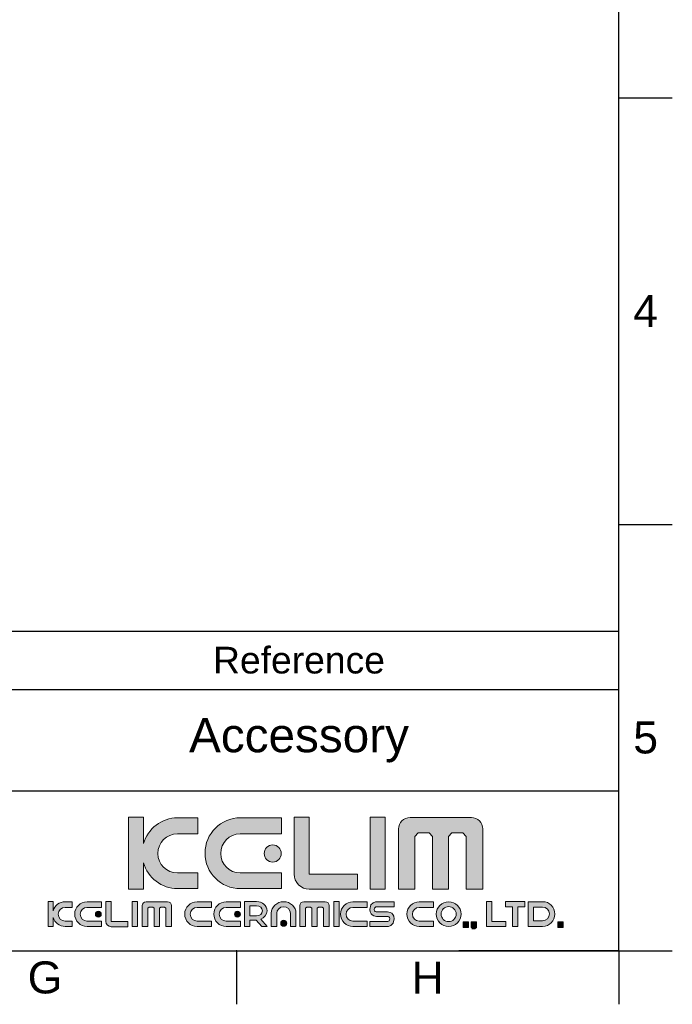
# Model space of a CAD drawing. Header units: millimetres. Extents: x 2448 to 4464, y 361 to 864.
# Tile 3 of 6: x 2684 to 2745, y 564 to 656. Entities that reach past the tile are written whole.
import ezdxf

# ---------------------------------------------------------------- set-up
doc = ezdxf.new("R2010")
doc.units = ezdxf.units.MM
doc.header["$LTSCALE"] = 0.1
doc.layers.add('FORM', color=7, linetype='Continuous')
doc.layers.add('TEXT', color=2, linetype='Continuous')
doc.styles.get("Standard").update_dxf_attribs({"font": 'arial_0.ttf'})

msp = doc.modelspace()

# ---------------------------------------------------------------- hatches: boundary and pattern name
at = {"layer": 'TEXT'}
h = msp.add_hatch(color=2, dxfattribs=at)
h.dxf.hatch_style = 2
edge = h.paths.add_edge_path()
edge.add_spline(control_points=[(2700.367, 575.813), (2700.367, 575.813), (2698.437, 575.813), (2698.437, 575.813), (2697.423, 575.813), (2696.606, 576.63), (2696.606, 577.642), (2696.606, 578.658), (2697.423, 579.475), (2698.437, 579.475), (2698.437, 579.475), (2700.367, 579.475), (2700.367, 579.475), (2700.367, 579.475), (2700.367, 580.989), (2700.367, 580.989), (2700.367, 580.989), (2698.46, 580.989), (2698.46, 580.989), (2696.933, 580.989), (2695.653, 579.966), (2695.262, 578.567), (2695.262, 578.567), (2695.262, 581.036), (2695.262, 581.036), (2695.262, 581.036), (2693.85, 581.036), (2693.85, 581.036), (2693.85, 581.036), (2693.85, 574.298), (2693.85, 574.298), (2693.85, 574.298), (2695.262, 574.298), (2695.262, 574.298), (2695.262, 574.298), (2695.262, 576.77), (2695.262, 576.77), (2695.653, 575.372), (2696.933, 574.345), (2698.46, 574.345), (2698.46, 574.345), (2700.367, 574.345), (2700.367, 574.345), (2700.367, 574.345), (2700.367, 575.813), (2700.367, 575.813)], knot_values=[0, 0, 0, 0, 1, 1, 1, 2, 2, 2, 3, 3, 3, 4, 4, 4, 5, 5, 5, 6, 6, 6, 7, 7, 7, 8, 8, 8, 9, 9, 9, 10, 10, 10, 11, 11, 11, 12, 12, 12, 13, 13, 13, 14, 14, 14, 15, 15, 15, 15], degree=3, periodic=0)
h = msp.add_hatch(color=256, dxfattribs=at)
h.dxf.hatch_style = 2
edge = h.paths.add_edge_path()
edge.add_spline(control_points=[(2704.349, 574.345), (2704.349, 574.345), (2708.189, 574.345), (2708.189, 574.345), (2708.189, 574.345), (2708.189, 575.813), (2708.189, 575.813), (2708.189, 575.813), (2704.325, 575.813), (2704.325, 575.813), (2703.312, 575.813), (2702.495, 576.63), (2702.495, 577.642), (2702.495, 578.658), (2703.312, 579.475), (2704.325, 579.475), (2704.325, 579.475), (2708.189, 579.475), (2708.189, 579.475), (2708.189, 579.475), (2708.189, 580.989), (2708.189, 580.989), (2708.189, 580.989), (2704.349, 580.989), (2704.349, 580.989), (2702.513, 580.989), (2701.028, 579.506), (2701.028, 577.668), (2701.028, 575.834), (2702.513, 574.345), (2704.349, 574.345)], knot_values=[0, 0, 0, 0, 1, 1, 1, 2, 2, 2, 3, 3, 3, 4, 4, 4, 5, 5, 5, 6, 6, 6, 7, 7, 7, 8, 8, 8, 9, 9, 9, 10, 10, 10, 10], degree=3, periodic=0)
h = msp.add_hatch(color=2, dxfattribs=at)
h.dxf.hatch_style = 2
edge = h.paths.add_edge_path()
edge.add_spline(control_points=[(2710.793, 574.294), (2710.793, 574.294), (2715.333, 574.294), (2715.333, 574.294), (2715.333, 574.294), (2715.333, 575.708), (2715.333, 575.708), (2715.333, 575.708), (2710.804, 575.708), (2710.804, 575.708), (2710.804, 575.708), (2710.798, 575.693), (2710.798, 575.693), (2710.798, 575.693), (2710.798, 581.036), (2710.798, 581.036), (2710.798, 581.036), (2709.384, 581.036), (2709.384, 581.036), (2709.384, 581.036), (2709.384, 575.708), (2709.384, 575.708), (2709.384, 575.708), (2709.379, 575.713), (2709.379, 575.713), (2709.379, 574.928), (2710.015, 574.288), (2710.804, 574.288), (2710.804, 574.288), (2710.793, 574.294), (2710.793, 574.294)], knot_values=[0, 0, 0, 0, 1, 1, 1, 2, 2, 2, 3, 3, 3, 4, 4, 4, 5, 5, 5, 6, 6, 6, 7, 7, 7, 8, 8, 8, 9, 9, 9, 10, 10, 10, 10], degree=3, periodic=0)
h = msp.add_hatch(color=2, dxfattribs=at)
h.dxf.hatch_style = 2
h.paths.add_polyline_path([(2717.923, 581.036), (2716.51, 581.036), (2716.51, 574.298), (2717.923, 574.298)])
h = msp.add_hatch(color=2, dxfattribs=at)
h.dxf.hatch_style = 2
edge = h.paths.add_edge_path()
edge.add_spline(control_points=[(2725.997, 581.004), (2725.997, 581.004), (2720.245, 581.004), (2720.245, 581.004), (2719.653, 581.004), (2719.174, 580.528), (2719.174, 579.941), (2719.174, 579.941), (2719.174, 574.309), (2719.174, 574.309), (2719.174, 574.309), (2720.702, 574.309), (2720.702, 574.309), (2720.702, 574.309), (2720.702, 579.244), (2720.702, 579.244), (2720.702, 579.244), (2721.02, 579.564), (2721.02, 579.564), (2721.02, 579.564), (2722.045, 579.564), (2722.045, 579.564), (2722.045, 579.564), (2722.364, 579.244), (2722.364, 579.244), (2722.364, 579.244), (2722.364, 574.309), (2722.364, 574.309), (2722.364, 574.309), (2723.841, 574.309), (2723.841, 574.309), (2723.841, 574.309), (2723.841, 579.244), (2723.841, 579.244), (2723.841, 579.244), (2724.164, 579.564), (2724.164, 579.564), (2724.164, 579.564), (2725.185, 579.564), (2725.185, 579.564), (2725.185, 579.564), (2725.502, 579.244), (2725.502, 579.244), (2725.502, 579.244), (2725.502, 574.309), (2725.502, 574.309), (2725.502, 574.309), (2727.068, 574.309), (2727.068, 574.309), (2727.068, 574.309), (2727.068, 579.941), (2727.068, 579.941), (2727.068, 580.528), (2726.587, 581.004), (2725.997, 581.004)], knot_values=[0, 0, 0, 0, 1, 1, 1, 2, 2, 2, 3, 3, 3, 4, 4, 4, 5, 5, 5, 6, 6, 6, 7, 7, 7, 8, 8, 8, 9, 9, 9, 10, 10, 10, 11, 11, 11, 12, 12, 12, 13, 13, 13, 14, 14, 14, 15, 15, 15, 16, 16, 16, 17, 17, 17, 18, 18, 18, 18], degree=3, periodic=0)
h = msp.add_hatch(color=2, dxfattribs=at)
h.dxf.hatch_style = 2
edge = h.paths.add_edge_path()
edge.add_spline(control_points=[(2706.571, 577.642), (2706.571, 577.202), (2706.927, 576.839), (2707.37, 576.839), (2707.812, 576.839), (2708.171, 577.202), (2708.171, 577.642), (2708.171, 578.086), (2707.812, 578.442), (2707.37, 578.442), (2706.927, 578.442), (2706.571, 578.086), (2706.571, 577.642)], knot_values=[0, 0, 0, 0, 1, 1, 1, 2, 2, 2, 3, 3, 3, 4, 4, 4, 4], degree=3, periodic=0)
h = msp.add_hatch(color=2, dxfattribs=at)
h.dxf.hatch_style = 2
edge = h.paths.add_edge_path()
edge.add_spline(control_points=[(2686.799, 572.267), (2686.799, 572.267), (2686.799, 573.132), (2686.799, 573.132), (2686.799, 573.132), (2686.307, 573.132), (2686.307, 573.132), (2686.307, 573.132), (2686.307, 570.782), (2686.307, 570.782), (2686.307, 570.782), (2686.799, 570.782), (2686.799, 570.782), (2686.799, 570.782), (2686.799, 571.648), (2686.799, 571.648), (2686.935, 571.159), (2687.381, 570.799), (2687.915, 570.799), (2687.915, 570.799), (2688.58, 570.799), (2688.58, 570.799), (2688.58, 570.799), (2688.58, 571.31), (2688.58, 571.31), (2688.58, 571.31), (2687.907, 571.31), (2687.907, 571.31), (2687.553, 571.31), (2687.268, 571.595), (2687.268, 571.948), (2687.268, 572.302), (2687.553, 572.587), (2687.907, 572.587), (2687.907, 572.587), (2688.58, 572.587), (2688.58, 572.587), (2688.58, 572.587), (2688.58, 573.116), (2688.58, 573.116), (2688.58, 573.116), (2687.915, 573.116), (2687.915, 573.116), (2687.381, 573.116), (2686.935, 572.757), (2686.799, 572.267)], knot_values=[0, 0, 0, 0, 1, 1, 1, 2, 2, 2, 3, 3, 3, 4, 4, 4, 5, 5, 5, 6, 6, 6, 7, 7, 7, 8, 8, 8, 9, 9, 9, 10, 10, 10, 11, 11, 11, 12, 12, 12, 13, 13, 13, 14, 14, 14, 15, 15, 15, 15], degree=3, periodic=0)
h = msp.add_hatch(color=2, dxfattribs=at)
h.dxf.hatch_style = 2
edge = h.paths.add_edge_path()
edge.add_spline(control_points=[(2688.81, 571.957), (2688.81, 571.318), (2689.328, 570.799), (2689.969, 570.799), (2689.969, 570.799), (2691.308, 570.799), (2691.308, 570.799), (2691.308, 570.799), (2691.308, 571.31), (2691.308, 571.31), (2691.308, 571.31), (2689.96, 571.31), (2689.96, 571.31), (2689.607, 571.31), (2689.322, 571.595), (2689.322, 571.948), (2689.322, 572.302), (2689.607, 572.587), (2689.96, 572.587), (2689.96, 572.587), (2691.308, 572.587), (2691.308, 572.587), (2691.308, 572.587), (2691.308, 573.116), (2691.308, 573.116), (2691.308, 573.116), (2689.969, 573.116), (2689.969, 573.116), (2689.328, 573.116), (2688.81, 572.598), (2688.81, 571.957)], knot_values=[0, 0, 0, 0, 1, 1, 1, 2, 2, 2, 3, 3, 3, 4, 4, 4, 5, 5, 5, 6, 6, 6, 7, 7, 7, 8, 8, 8, 9, 9, 9, 10, 10, 10, 10], degree=3, periodic=0)
h = msp.add_hatch(color=2, dxfattribs=at)
h.dxf.hatch_style = 2
edge = h.paths.add_edge_path()
edge.add_spline(control_points=[(2692.218, 571.268), (2692.218, 571.268), (2692.218, 573.132), (2692.218, 573.132), (2692.218, 573.132), (2691.725, 573.132), (2691.725, 573.132), (2691.725, 573.132), (2691.725, 571.273), (2691.725, 571.273), (2691.725, 571.273), (2691.723, 571.276), (2691.723, 571.276), (2691.723, 571.001), (2691.945, 570.778), (2692.22, 570.778), (2692.22, 570.778), (2692.216, 570.78), (2692.216, 570.78), (2692.216, 570.78), (2693.799, 570.78), (2693.799, 570.78), (2693.799, 570.78), (2693.799, 571.273), (2693.799, 571.273), (2693.799, 571.273), (2692.22, 571.273), (2692.22, 571.273), (2692.22, 571.273), (2692.218, 571.268), (2692.218, 571.268)], knot_values=[0, 0, 0, 0, 1, 1, 1, 2, 2, 2, 3, 3, 3, 4, 4, 4, 5, 5, 5, 6, 6, 6, 7, 7, 7, 8, 8, 8, 9, 9, 9, 10, 10, 10, 10], degree=3, periodic=0)
h = msp.add_hatch(color=2, dxfattribs=at)
h.dxf.hatch_style = 2
h.paths.add_polyline_path([(2694.21, 570.782), (2694.703, 570.782), (2694.703, 573.132), (2694.21, 573.132)])
h = msp.add_hatch(color=2, dxfattribs=at)
h.dxf.hatch_style = 2
edge = h.paths.add_edge_path()
edge.add_spline(control_points=[(2697.519, 573.121), (2697.519, 573.121), (2695.512, 573.121), (2695.512, 573.121), (2695.306, 573.121), (2695.139, 572.955), (2695.139, 572.75), (2695.139, 572.75), (2695.139, 570.786), (2695.139, 570.786), (2695.139, 570.786), (2695.672, 570.786), (2695.672, 570.786), (2695.672, 570.786), (2695.672, 572.507), (2695.672, 572.507), (2695.672, 572.507), (2695.783, 572.618), (2695.783, 572.618), (2695.783, 572.618), (2696.141, 572.618), (2696.141, 572.618), (2696.141, 572.618), (2696.252, 572.507), (2696.252, 572.507), (2696.252, 572.507), (2696.252, 570.786), (2696.252, 570.786), (2696.252, 570.786), (2696.767, 570.786), (2696.767, 570.786), (2696.767, 570.786), (2696.767, 572.507), (2696.767, 572.507), (2696.767, 572.507), (2696.88, 572.618), (2696.88, 572.618), (2696.88, 572.618), (2697.235, 572.618), (2697.235, 572.618), (2697.235, 572.618), (2697.346, 572.507), (2697.346, 572.507), (2697.346, 572.507), (2697.346, 570.786), (2697.346, 570.786), (2697.346, 570.786), (2697.893, 570.786), (2697.893, 570.786), (2697.893, 570.786), (2697.893, 572.75), (2697.893, 572.75), (2697.893, 572.955), (2697.724, 573.121), (2697.519, 573.121)], knot_values=[0, 0, 0, 0, 1, 1, 1, 2, 2, 2, 3, 3, 3, 4, 4, 4, 5, 5, 5, 6, 6, 6, 7, 7, 7, 8, 8, 8, 9, 9, 9, 10, 10, 10, 11, 11, 11, 12, 12, 12, 13, 13, 13, 14, 14, 14, 15, 15, 15, 16, 16, 16, 17, 17, 17, 18, 18, 18, 18], degree=3, periodic=0)
h = msp.add_hatch(color=2, dxfattribs=at)
h.dxf.hatch_style = 2
edge = h.paths.add_edge_path()
edge.add_spline(control_points=[(2699.124, 571.957), (2699.124, 571.318), (2699.642, 570.799), (2700.282, 570.799), (2700.282, 570.799), (2701.622, 570.799), (2701.622, 570.799), (2701.622, 570.799), (2701.622, 571.31), (2701.622, 571.31), (2701.622, 571.31), (2700.274, 571.31), (2700.274, 571.31), (2699.921, 571.31), (2699.635, 571.595), (2699.635, 571.948), (2699.635, 572.302), (2699.921, 572.587), (2700.274, 572.587), (2700.274, 572.587), (2701.622, 572.587), (2701.622, 572.587), (2701.622, 572.587), (2701.622, 573.116), (2701.622, 573.116), (2701.622, 573.116), (2700.282, 573.116), (2700.282, 573.116), (2699.642, 573.116), (2699.124, 572.598), (2699.124, 571.957)], knot_values=[0, 0, 0, 0, 1, 1, 1, 2, 2, 2, 3, 3, 3, 4, 4, 4, 5, 5, 5, 6, 6, 6, 7, 7, 7, 8, 8, 8, 9, 9, 9, 10, 10, 10, 10], degree=3, periodic=0)
h = msp.add_hatch(color=2, dxfattribs=at)
h.dxf.hatch_style = 2
edge = h.paths.add_edge_path()
edge.add_spline(control_points=[(2701.853, 571.957), (2701.853, 571.318), (2702.37, 570.799), (2703.011, 570.799), (2703.011, 570.799), (2704.35, 570.799), (2704.35, 570.799), (2704.35, 570.799), (2704.35, 571.31), (2704.35, 571.31), (2704.35, 571.31), (2703.002, 571.31), (2703.002, 571.31), (2702.649, 571.31), (2702.364, 571.595), (2702.364, 571.948), (2702.364, 572.302), (2702.649, 572.587), (2703.002, 572.587), (2703.002, 572.587), (2704.35, 572.587), (2704.35, 572.587), (2704.35, 572.587), (2704.35, 573.116), (2704.35, 573.116), (2704.35, 573.116), (2703.011, 573.116), (2703.011, 573.116), (2702.37, 573.116), (2701.853, 572.598), (2701.853, 571.957)], knot_values=[0, 0, 0, 0, 1, 1, 1, 2, 2, 2, 3, 3, 3, 4, 4, 4, 5, 5, 5, 6, 6, 6, 7, 7, 7, 8, 8, 8, 9, 9, 9, 10, 10, 10, 10], degree=3, periodic=0)
h = msp.add_hatch(color=2, dxfattribs=at)
h.dxf.hatch_style = 2
edge = h.paths.add_edge_path()
edge.add_spline(control_points=[(2706.839, 572.266), (2706.839, 572.744), (2706.401, 573.132), (2705.86, 573.132), (2705.86, 573.132), (2705.221, 573.132), (2705.221, 573.132), (2705.221, 573.132), (2704.728, 573.132), (2704.728, 573.132), (2704.728, 573.132), (2704.728, 572.749), (2704.728, 572.749), (2704.728, 572.749), (2704.728, 571.795), (2704.728, 571.795), (2704.728, 571.795), (2704.728, 571.4), (2704.728, 571.4), (2704.728, 571.4), (2704.728, 570.782), (2704.728, 570.782), (2704.728, 570.782), (2705.221, 570.782), (2705.221, 570.782), (2705.221, 570.782), (2705.221, 571.4), (2705.221, 571.4), (2705.221, 571.4), (2705.821, 571.4), (2705.821, 571.4), (2705.821, 571.4), (2706.345, 570.782), (2706.345, 570.782), (2706.345, 570.782), (2706.838, 570.782), (2706.838, 570.782), (2706.838, 570.782), (2706.252, 571.473), (2706.252, 571.473), (2706.598, 571.606), (2706.839, 571.91), (2706.839, 572.266)], knot_values=[0, 0, 0, 0, 1, 1, 1, 2, 2, 2, 3, 3, 3, 4, 4, 4, 5, 5, 5, 6, 6, 6, 7, 7, 7, 8, 8, 8, 9, 9, 9, 10, 10, 10, 11, 11, 11, 12, 12, 12, 13, 13, 13, 14, 14, 14, 14], degree=3, periodic=0)
edge = h.paths.add_edge_path()
edge.add_spline(control_points=[(2705.868, 571.795), (2705.868, 571.795), (2705.221, 571.795), (2705.221, 571.795), (2705.221, 571.795), (2705.221, 572.749), (2705.221, 572.749), (2705.221, 572.749), (2705.868, 572.749), (2705.868, 572.749), (2706.166, 572.749), (2706.407, 572.536), (2706.407, 572.272), (2706.407, 572.008), (2706.166, 571.795), (2705.868, 571.795)], knot_values=[0, 0, 0, 0, 1, 1, 1, 2, 2, 2, 3, 3, 3, 4, 4, 4, 5, 5, 5, 5], degree=3, periodic=0)
h = msp.add_hatch(color=2, dxfattribs=at)
h.dxf.hatch_style = 2
edge = h.paths.add_edge_path()
edge.add_spline(control_points=[(2708.394, 573.116), (2707.755, 573.116), (2707.236, 572.635), (2707.236, 572.041), (2707.236, 572.041), (2707.236, 570.799), (2707.236, 570.799), (2707.236, 570.799), (2707.747, 570.799), (2707.747, 570.799), (2707.747, 570.799), (2707.747, 572.049), (2707.747, 572.049), (2707.747, 572.376), (2708.032, 572.641), (2708.385, 572.641), (2708.74, 572.641), (2709.025, 572.377), (2709.025, 572.049), (2709.025, 572.049), (2709.025, 570.799), (2709.025, 570.799), (2709.025, 570.799), (2709.553, 570.799), (2709.553, 570.799), (2709.553, 570.799), (2709.553, 572.041), (2709.553, 572.041), (2709.553, 572.635), (2709.036, 573.116), (2708.394, 573.116)], knot_values=[0, 0, 0, 0, 1, 1, 1, 2, 2, 2, 3, 3, 3, 4, 4, 4, 5, 5, 5, 6, 6, 6, 7, 7, 7, 8, 8, 8, 9, 9, 9, 10, 10, 10, 10], degree=3, periodic=0)
h = msp.add_hatch(color=2, dxfattribs=at)
h.dxf.hatch_style = 2
edge = h.paths.add_edge_path()
edge.add_spline(control_points=[(2712.293, 573.121), (2712.293, 573.121), (2710.287, 573.121), (2710.287, 573.121), (2710.081, 573.121), (2709.914, 572.955), (2709.914, 572.75), (2709.914, 572.75), (2709.914, 570.786), (2709.914, 570.786), (2709.914, 570.786), (2710.447, 570.786), (2710.447, 570.786), (2710.447, 570.786), (2710.447, 572.507), (2710.447, 572.507), (2710.447, 572.507), (2710.558, 572.618), (2710.558, 572.618), (2710.558, 572.618), (2710.915, 572.618), (2710.915, 572.618), (2710.915, 572.618), (2711.026, 572.507), (2711.026, 572.507), (2711.026, 572.507), (2711.026, 570.786), (2711.026, 570.786), (2711.026, 570.786), (2711.542, 570.786), (2711.542, 570.786), (2711.542, 570.786), (2711.542, 572.507), (2711.542, 572.507), (2711.542, 572.507), (2711.654, 572.618), (2711.654, 572.618), (2711.654, 572.618), (2712.01, 572.618), (2712.01, 572.618), (2712.01, 572.618), (2712.121, 572.507), (2712.121, 572.507), (2712.121, 572.507), (2712.121, 570.786), (2712.121, 570.786), (2712.121, 570.786), (2712.667, 570.786), (2712.667, 570.786), (2712.667, 570.786), (2712.667, 572.75), (2712.667, 572.75), (2712.667, 572.955), (2712.499, 573.121), (2712.293, 573.121)], knot_values=[0, 0, 0, 0, 1, 1, 1, 2, 2, 2, 3, 3, 3, 4, 4, 4, 5, 5, 5, 6, 6, 6, 7, 7, 7, 8, 8, 8, 9, 9, 9, 10, 10, 10, 11, 11, 11, 12, 12, 12, 13, 13, 13, 14, 14, 14, 15, 15, 15, 16, 16, 16, 17, 17, 17, 18, 18, 18, 18], degree=3, periodic=0)
h = msp.add_hatch(color=2, dxfattribs=at)
h.dxf.hatch_style = 2
h.paths.add_polyline_path([(2713.098, 570.782), (2713.591, 570.782), (2713.591, 573.132), (2713.098, 573.132)])
h = msp.add_hatch(color=2, dxfattribs=at)
h.dxf.hatch_style = 2
edge = h.paths.add_edge_path()
edge.add_spline(control_points=[(2713.735, 571.957), (2713.735, 571.318), (2714.253, 570.799), (2714.893, 570.799), (2714.893, 570.799), (2716.233, 570.799), (2716.233, 570.799), (2716.233, 570.799), (2716.233, 571.31), (2716.233, 571.31), (2716.233, 571.31), (2714.885, 571.31), (2714.885, 571.31), (2714.532, 571.31), (2714.246, 571.595), (2714.246, 571.948), (2714.246, 572.302), (2714.532, 572.587), (2714.885, 572.587), (2714.885, 572.587), (2716.233, 572.587), (2716.233, 572.587), (2716.233, 572.587), (2716.233, 573.116), (2716.233, 573.116), (2716.233, 573.116), (2714.893, 573.116), (2714.893, 573.116), (2714.253, 573.116), (2713.735, 572.598), (2713.735, 571.957)], knot_values=[0, 0, 0, 0, 1, 1, 1, 2, 2, 2, 3, 3, 3, 4, 4, 4, 5, 5, 5, 6, 6, 6, 7, 7, 7, 8, 8, 8, 9, 9, 9, 10, 10, 10, 10], degree=3, periodic=0)
h = msp.add_hatch(color=2, dxfattribs=at)
h.dxf.hatch_style = 2
edge = h.paths.add_edge_path()
edge.add_spline(control_points=[(2716.481, 572.399), (2716.481, 571.682), (2717.211, 571.743), (2717.211, 571.743), (2717.211, 571.743), (2717.229, 571.743), (2717.229, 571.743), (2717.229, 571.743), (2718.015, 571.743), (2718.015, 571.743), (2718.015, 571.743), (2718.156, 571.743), (2718.156, 571.743), (2718.156, 571.743), (2718.347, 571.712), (2718.347, 571.528), (2718.347, 571.344), (2718.223, 571.273), (2718.156, 571.273), (2718.156, 571.273), (2716.481, 571.273), (2716.481, 571.273), (2716.481, 571.273), (2716.481, 570.799), (2716.481, 570.799), (2716.481, 570.799), (2718.145, 570.799), (2718.145, 570.799), (2718.145, 570.799), (2718.764, 570.799), (2718.764, 571.516), (2718.764, 572.234), (2718.034, 572.172), (2718.034, 572.172), (2718.034, 572.172), (2718.015, 572.172), (2718.015, 572.172), (2718.015, 572.172), (2717.229, 572.172), (2717.229, 572.172), (2717.229, 572.172), (2717.087, 572.172), (2717.087, 572.172), (2717.087, 572.172), (2716.897, 572.203), (2716.897, 572.387), (2716.897, 572.57), (2717.021, 572.641), (2717.088, 572.641), (2717.088, 572.641), (2718.764, 572.641), (2718.764, 572.641), (2718.764, 572.641), (2718.764, 573.116), (2718.764, 573.116), (2718.764, 573.116), (2717.099, 573.116), (2717.099, 573.116), (2717.099, 573.116), (2716.481, 573.116), (2716.481, 572.399)], knot_values=[0, 0, 0, 0, 1, 1, 1, 2, 2, 2, 3, 3, 3, 4, 4, 4, 5, 5, 5, 6, 6, 6, 7, 7, 7, 8, 8, 8, 9, 9, 9, 10, 10, 10, 11, 11, 11, 12, 12, 12, 13, 13, 13, 14, 14, 14, 15, 15, 15, 16, 16, 16, 17, 17, 17, 18, 18, 18, 19, 19, 19, 20, 20, 20, 20], degree=3, periodic=0)
h = msp.add_hatch(color=2, dxfattribs=at)
h.dxf.hatch_style = 2
edge = h.paths.add_edge_path()
edge.add_spline(control_points=[(2719.956, 571.957), (2719.956, 571.318), (2720.473, 570.799), (2721.114, 570.799), (2721.114, 570.799), (2722.453, 570.799), (2722.453, 570.799), (2722.453, 570.799), (2722.453, 571.31), (2722.453, 571.31), (2722.453, 571.31), (2721.106, 571.31), (2721.106, 571.31), (2720.752, 571.31), (2720.467, 571.595), (2720.467, 571.948), (2720.467, 572.302), (2720.752, 572.587), (2721.106, 572.587), (2721.106, 572.587), (2722.453, 572.587), (2722.453, 572.587), (2722.453, 572.587), (2722.453, 573.116), (2722.453, 573.116), (2722.453, 573.116), (2721.114, 573.116), (2721.114, 573.116), (2720.473, 573.116), (2719.956, 572.598), (2719.956, 571.957)], knot_values=[0, 0, 0, 0, 1, 1, 1, 2, 2, 2, 3, 3, 3, 4, 4, 4, 5, 5, 5, 6, 6, 6, 7, 7, 7, 8, 8, 8, 9, 9, 9, 10, 10, 10, 10], degree=3, periodic=0)
h = msp.add_hatch(color=2, dxfattribs=at)
h.dxf.hatch_style = 2
edge = h.paths.add_edge_path()
edge.add_spline(control_points=[(2723.868, 573.116), (2723.228, 573.116), (2722.709, 572.597), (2722.709, 571.957), (2722.709, 571.318), (2723.228, 570.799), (2723.868, 570.799), (2724.507, 570.799), (2725.026, 571.318), (2725.026, 571.957), (2725.026, 572.597), (2724.507, 573.116), (2723.868, 573.116)], knot_values=[0, 0, 0, 0, 1, 1, 1, 2, 2, 2, 3, 3, 3, 4, 4, 4, 4], degree=3, periodic=0)
edge = h.paths.add_edge_path()
edge.add_spline(control_points=[(2723.868, 571.249), (2723.477, 571.249), (2723.16, 571.567), (2723.16, 571.957), (2723.16, 572.349), (2723.477, 572.666), (2723.868, 572.666), (2724.259, 572.666), (2724.575, 572.349), (2724.575, 571.957), (2724.575, 571.567), (2724.259, 571.249), (2723.868, 571.249)], knot_values=[0, 0, 0, 0, 1, 1, 1, 2, 2, 2, 3, 3, 3, 4, 4, 4, 4], degree=3, periodic=0)
h = msp.add_hatch(color=2, dxfattribs=at)
h.dxf.hatch_style = 2
h.paths.add_polyline_path([(2727.915, 573.132), (2727.422, 573.132), (2727.422, 571.275), (2727.422, 570.782), (2727.915, 570.782), (2729.24, 570.782), (2729.24, 571.275), (2727.915, 571.275)])
h = msp.add_hatch(color=2, dxfattribs=at)
h.dxf.hatch_style = 2
h.paths.add_polyline_path([(2729.861, 573.132), (2729.199, 573.132), (2729.199, 572.639), (2729.861, 572.639), (2729.861, 570.782), (2730.354, 570.782), (2730.354, 572.639), (2731.017, 572.639), (2731.017, 573.132), (2730.354, 573.132)])
h = msp.add_hatch(color=2, dxfattribs=at)
h.dxf.hatch_style = 2
edge = h.paths.add_edge_path()
edge.add_spline(control_points=[(2732.673, 573.124), (2732.673, 573.124), (2731.333, 573.124), (2731.333, 573.124), (2731.333, 573.124), (2731.333, 570.807), (2731.333, 570.807), (2731.333, 570.807), (2732.673, 570.807), (2732.673, 570.807), (2733.313, 570.807), (2733.831, 571.324), (2733.831, 571.965), (2733.831, 572.605), (2733.313, 573.124), (2732.673, 573.124)], knot_values=[0, 0, 0, 0, 1, 1, 1, 2, 2, 2, 3, 3, 3, 4, 4, 4, 5, 5, 5, 5], degree=3, periodic=0)
edge = h.paths.add_edge_path()
edge.add_spline(control_points=[(2732.681, 571.335), (2732.681, 571.335), (2731.826, 571.335), (2731.826, 571.335), (2731.826, 571.335), (2731.826, 572.612), (2731.826, 572.612), (2731.826, 572.612), (2732.681, 572.612), (2732.681, 572.612), (2733.034, 572.612), (2733.319, 572.327), (2733.319, 571.974), (2733.319, 571.62), (2733.034, 571.335), (2732.681, 571.335)], knot_values=[0, 0, 0, 0, 1, 1, 1, 2, 2, 2, 3, 3, 3, 4, 4, 4, 5, 5, 5, 5], degree=3, periodic=0)
h = msp.add_hatch(color=2, dxfattribs=at)
h.dxf.hatch_style = 2
edge = h.paths.add_edge_path()
edge.add_spline(control_points=[(2690.744, 571.948), (2690.744, 571.794), (2690.868, 571.668), (2691.022, 571.668), (2691.177, 571.668), (2691.302, 571.794), (2691.302, 571.948), (2691.302, 572.103), (2691.177, 572.227), (2691.022, 572.227), (2690.868, 572.227), (2690.744, 572.103), (2690.744, 571.948)], knot_values=[0, 0, 0, 0, 1, 1, 1, 2, 2, 2, 3, 3, 3, 4, 4, 4, 4], degree=3, periodic=0)
h = msp.add_hatch(color=2, dxfattribs=at)
h.dxf.hatch_style = 2
edge = h.paths.add_edge_path()
edge.add_spline(control_points=[(2703.786, 571.948), (2703.786, 571.794), (2703.91, 571.668), (2704.064, 571.668), (2704.218, 571.668), (2704.343, 571.794), (2704.343, 571.948), (2704.343, 572.103), (2704.218, 572.227), (2704.064, 572.227), (2703.91, 572.227), (2703.786, 572.103), (2703.786, 571.948)], knot_values=[0, 0, 0, 0, 1, 1, 1, 2, 2, 2, 3, 3, 3, 4, 4, 4, 4], degree=3, periodic=0)
h = msp.add_hatch(color=2, dxfattribs=at)
h.dxf.hatch_style = 2
edge = h.paths.add_edge_path()
edge.add_spline(control_points=[(2708.402, 571.375), (2708.248, 571.375), (2708.124, 571.25), (2708.124, 571.095), (2708.124, 570.942), (2708.248, 570.815), (2708.402, 570.815), (2708.557, 570.815), (2708.682, 570.942), (2708.682, 571.095), (2708.682, 571.25), (2708.557, 571.375), (2708.402, 571.375)], knot_values=[0, 0, 0, 0, 1, 1, 1, 2, 2, 2, 3, 3, 3, 4, 4, 4, 4], degree=3, periodic=0)
h = msp.add_hatch(color=2, dxfattribs=at)
h.dxf.hatch_style = 2
h.paths.add_polyline_path([(2725.218, 570.708), (2725.73, 570.708), (2725.73, 571.22), (2725.218, 571.22)])
h = msp.add_hatch(color=2, dxfattribs=at)
h.dxf.hatch_style = 2
h.paths.add_polyline_path([(2725.965, 570.708), (2726.169, 570.708), (2726.026, 570.585), (2726.333, 570.585), (2726.477, 570.708), (2726.477, 571.22), (2725.965, 571.22)])
h = msp.add_hatch(color=2, dxfattribs=at)
h.dxf.hatch_style = 2
h.paths.add_polyline_path([(2734.099, 570.708), (2734.611, 570.708), (2734.611, 571.22), (2734.099, 571.22)])

# ---------------------------------------------------------------- linework, layer by layer
at = {"layer": 'FORM'}
for p, q in [((2739.837, 568.501), (2739.837, 768.501)), ((2739.837, 648.501), (2744.837, 648.501)), ((2739.837, 608.501), (2744.837, 608.501)), ((2632.837, 598.501), (2739.837, 598.501)), ((2679.837, 593.001), (2739.837, 593.001)), ((2539.843, 583.501), (2739.837, 583.501)), ((2452.837, 568.501), (2739.837, 568.501)), ((2703.962, 568.501), (2703.962, 563.501)), ((2739.837, 568.501), (2724.837, 568.501)), ((2739.837, 568.501), (2739.837, 563.501)), ((2739.837, 568.501), (2744.837, 568.501))]:
    msp.add_line(p, q, dxfattribs=at)
msp.add_point((2703.962, 568.501), dxfattribs=at)
at = {"layer": 'TEXT', "lineweight": 0}
for points in [[(2717.923, 581.036), (2716.51, 581.036), (2716.51, 574.298), (2717.923, 574.298), (2717.923, 581.036)], [(2694.21, 570.782), (2694.703, 570.782), (2694.703, 573.132), (2694.21, 573.132), (2694.21, 570.782)], [(2713.098, 570.782), (2713.591, 570.782), (2713.591, 573.132), (2713.098, 573.132), (2713.098, 570.782)], [(2727.915, 573.132), (2727.422, 573.132), (2727.422, 571.275), (2727.422, 570.782), (2727.915, 570.782), (2729.24, 570.782), (2729.24, 571.275), (2727.915, 571.275), (2727.915, 573.132)], [(2729.861, 573.132), (2729.199, 573.132), (2729.199, 572.639), (2729.861, 572.639), (2729.861, 570.782), (2730.354, 570.782), (2730.354, 572.639), (2731.017, 572.639), (2731.017, 573.132), (2730.354, 573.132), (2729.861, 573.132)], [(2725.218, 570.708), (2725.73, 570.708), (2725.73, 571.22), (2725.218, 571.22), (2725.218, 570.708)], [(2725.965, 570.708), (2726.169, 570.708), (2726.026, 570.585), (2726.333, 570.585), (2726.477, 570.708), (2726.477, 571.22), (2725.965, 571.22), (2725.965, 570.708)], [(2734.099, 570.708), (2734.611, 570.708), (2734.611, 571.22), (2734.099, 571.22), (2734.099, 570.708)]]:
    msp.add_lwpolyline(points, dxfattribs=at)
for points, knots in [([(2700.367, 575.813), (2700.367, 575.813), (2698.437, 575.813), (2698.437, 575.813), (2697.423, 575.813), (2696.606, 576.63), (2696.606, 577.642), (2696.606, 578.658), (2697.423, 579.475), (2698.437, 579.475), (2698.437, 579.475), (2700.367, 579.475), (2700.367, 579.475), (2700.367, 579.475), (2700.367, 580.989), (2700.367, 580.989), (2700.367, 580.989), (2698.46, 580.989), (2698.46, 580.989), (2696.933, 580.989), (2695.653, 579.966), (2695.262, 578.567), (2695.262, 578.567), (2695.262, 581.036), (2695.262, 581.036), (2695.262, 581.036), (2693.85, 581.036), (2693.85, 581.036), (2693.85, 581.036), (2693.85, 574.298), (2693.85, 574.298), (2693.85, 574.298), (2695.262, 574.298), (2695.262, 574.298), (2695.262, 574.298), (2695.262, 576.77), (2695.262, 576.77), (2695.653, 575.372), (2696.933, 574.345), (2698.46, 574.345), (2698.46, 574.345), (2700.367, 574.345), (2700.367, 574.345), (2700.367, 574.345), (2700.367, 575.813), (2700.367, 575.813)], [0, 0, 0, 0, 1, 1, 1, 2, 2, 2, 3, 3, 3, 4, 4, 4, 5, 5, 5, 6, 6, 6, 7, 7, 7, 8, 8, 8, 9, 9, 9, 10, 10, 10, 11, 11, 11, 12, 12, 12, 13, 13, 13, 14, 14, 14, 15, 15, 15, 15]), ([(2704.349, 574.345), (2704.349, 574.345), (2708.189, 574.345), (2708.189, 574.345), (2708.189, 574.345), (2708.189, 575.813), (2708.189, 575.813), (2708.189, 575.813), (2704.325, 575.813), (2704.325, 575.813), (2703.312, 575.813), (2702.495, 576.63), (2702.495, 577.642), (2702.495, 578.658), (2703.312, 579.475), (2704.325, 579.475), (2704.325, 579.475), (2708.189, 579.475), (2708.189, 579.475), (2708.189, 579.475), (2708.189, 580.989), (2708.189, 580.989), (2708.189, 580.989), (2704.349, 580.989), (2704.349, 580.989), (2702.513, 580.989), (2701.028, 579.506), (2701.028, 577.668), (2701.028, 575.834), (2702.513, 574.345), (2704.349, 574.345)], [0, 0, 0, 0, 1, 1, 1, 2, 2, 2, 3, 3, 3, 4, 4, 4, 5, 5, 5, 6, 6, 6, 7, 7, 7, 8, 8, 8, 9, 9, 9, 10, 10, 10, 10]), ([(2710.793, 574.294), (2710.793, 574.294), (2715.333, 574.294), (2715.333, 574.294), (2715.333, 574.294), (2715.333, 575.708), (2715.333, 575.708), (2715.333, 575.708), (2710.804, 575.708), (2710.804, 575.708), (2710.804, 575.708), (2710.798, 575.693), (2710.798, 575.693), (2710.798, 575.693), (2710.798, 581.036), (2710.798, 581.036), (2710.798, 581.036), (2709.384, 581.036), (2709.384, 581.036), (2709.384, 581.036), (2709.384, 575.708), (2709.384, 575.708), (2709.384, 575.708), (2709.379, 575.713), (2709.379, 575.713), (2709.379, 574.928), (2710.015, 574.288), (2710.804, 574.288), (2710.804, 574.288), (2710.793, 574.294), (2710.793, 574.294)], [0, 0, 0, 0, 1, 1, 1, 2, 2, 2, 3, 3, 3, 4, 4, 4, 5, 5, 5, 6, 6, 6, 7, 7, 7, 8, 8, 8, 9, 9, 9, 10, 10, 10, 10]), ([(2725.997, 581.004), (2725.997, 581.004), (2720.245, 581.004), (2720.245, 581.004), (2719.653, 581.004), (2719.174, 580.528), (2719.174, 579.941), (2719.174, 579.941), (2719.174, 574.309), (2719.174, 574.309), (2719.174, 574.309), (2720.702, 574.309), (2720.702, 574.309), (2720.702, 574.309), (2720.702, 579.244), (2720.702, 579.244), (2720.702, 579.244), (2721.02, 579.564), (2721.02, 579.564), (2721.02, 579.564), (2722.045, 579.564), (2722.045, 579.564), (2722.045, 579.564), (2722.364, 579.244), (2722.364, 579.244), (2722.364, 579.244), (2722.364, 574.309), (2722.364, 574.309), (2722.364, 574.309), (2723.841, 574.309), (2723.841, 574.309), (2723.841, 574.309), (2723.841, 579.244), (2723.841, 579.244), (2723.841, 579.244), (2724.164, 579.564), (2724.164, 579.564), (2724.164, 579.564), (2725.185, 579.564), (2725.185, 579.564), (2725.185, 579.564), (2725.502, 579.244), (2725.502, 579.244), (2725.502, 579.244), (2725.502, 574.309), (2725.502, 574.309), (2725.502, 574.309), (2727.068, 574.309), (2727.068, 574.309), (2727.068, 574.309), (2727.068, 579.941), (2727.068, 579.941), (2727.068, 580.528), (2726.587, 581.004), (2725.997, 581.004)], [0, 0, 0, 0, 1, 1, 1, 2, 2, 2, 3, 3, 3, 4, 4, 4, 5, 5, 5, 6, 6, 6, 7, 7, 7, 8, 8, 8, 9, 9, 9, 10, 10, 10, 11, 11, 11, 12, 12, 12, 13, 13, 13, 14, 14, 14, 15, 15, 15, 16, 16, 16, 17, 17, 17, 18, 18, 18, 18]), ([(2706.571, 577.642), (2706.571, 577.202), (2706.927, 576.839), (2707.37, 576.839), (2707.812, 576.839), (2708.171, 577.202), (2708.171, 577.642), (2708.171, 578.086), (2707.812, 578.442), (2707.37, 578.442), (2706.927, 578.442), (2706.571, 578.086), (2706.571, 577.642)], [0, 0, 0, 0, 1, 1, 1, 2, 2, 2, 3, 3, 3, 4, 4, 4, 4]), ([(2686.799, 572.267), (2686.799, 572.267), (2686.799, 573.132), (2686.799, 573.132), (2686.799, 573.132), (2686.307, 573.132), (2686.307, 573.132), (2686.307, 573.132), (2686.307, 570.782), (2686.307, 570.782), (2686.307, 570.782), (2686.799, 570.782), (2686.799, 570.782), (2686.799, 570.782), (2686.799, 571.648), (2686.799, 571.648), (2686.935, 571.159), (2687.381, 570.799), (2687.915, 570.799), (2687.915, 570.799), (2688.58, 570.799), (2688.58, 570.799), (2688.58, 570.799), (2688.58, 571.31), (2688.58, 571.31), (2688.58, 571.31), (2687.907, 571.31), (2687.907, 571.31), (2687.553, 571.31), (2687.268, 571.595), (2687.268, 571.948), (2687.268, 572.302), (2687.553, 572.587), (2687.907, 572.587), (2687.907, 572.587), (2688.58, 572.587), (2688.58, 572.587), (2688.58, 572.587), (2688.58, 573.116), (2688.58, 573.116), (2688.58, 573.116), (2687.915, 573.116), (2687.915, 573.116), (2687.381, 573.116), (2686.935, 572.757), (2686.799, 572.267)], [0, 0, 0, 0, 1, 1, 1, 2, 2, 2, 3, 3, 3, 4, 4, 4, 5, 5, 5, 6, 6, 6, 7, 7, 7, 8, 8, 8, 9, 9, 9, 10, 10, 10, 11, 11, 11, 12, 12, 12, 13, 13, 13, 14, 14, 14, 15, 15, 15, 15]), ([(2688.81, 571.957), (2688.81, 571.318), (2689.328, 570.799), (2689.969, 570.799), (2689.969, 570.799), (2691.308, 570.799), (2691.308, 570.799), (2691.308, 570.799), (2691.308, 571.31), (2691.308, 571.31), (2691.308, 571.31), (2689.96, 571.31), (2689.96, 571.31), (2689.607, 571.31), (2689.322, 571.595), (2689.322, 571.948), (2689.322, 572.302), (2689.607, 572.587), (2689.96, 572.587), (2689.96, 572.587), (2691.308, 572.587), (2691.308, 572.587), (2691.308, 572.587), (2691.308, 573.116), (2691.308, 573.116), (2691.308, 573.116), (2689.969, 573.116), (2689.969, 573.116), (2689.328, 573.116), (2688.81, 572.598), (2688.81, 571.957)], [0, 0, 0, 0, 1, 1, 1, 2, 2, 2, 3, 3, 3, 4, 4, 4, 5, 5, 5, 6, 6, 6, 7, 7, 7, 8, 8, 8, 9, 9, 9, 10, 10, 10, 10]), ([(2692.218, 571.268), (2692.218, 571.268), (2692.218, 573.132), (2692.218, 573.132), (2692.218, 573.132), (2691.725, 573.132), (2691.725, 573.132), (2691.725, 573.132), (2691.725, 571.273), (2691.725, 571.273), (2691.725, 571.273), (2691.723, 571.276), (2691.723, 571.276), (2691.723, 571.001), (2691.945, 570.778), (2692.22, 570.778), (2692.22, 570.778), (2692.216, 570.78), (2692.216, 570.78), (2692.216, 570.78), (2693.799, 570.78), (2693.799, 570.78), (2693.799, 570.78), (2693.799, 571.273), (2693.799, 571.273), (2693.799, 571.273), (2692.22, 571.273), (2692.22, 571.273), (2692.22, 571.273), (2692.218, 571.268), (2692.218, 571.268)], [0, 0, 0, 0, 1, 1, 1, 2, 2, 2, 3, 3, 3, 4, 4, 4, 5, 5, 5, 6, 6, 6, 7, 7, 7, 8, 8, 8, 9, 9, 9, 10, 10, 10, 10]), ([(2697.519, 573.121), (2697.519, 573.121), (2695.512, 573.121), (2695.512, 573.121), (2695.306, 573.121), (2695.139, 572.955), (2695.139, 572.75), (2695.139, 572.75), (2695.139, 570.786), (2695.139, 570.786), (2695.139, 570.786), (2695.672, 570.786), (2695.672, 570.786), (2695.672, 570.786), (2695.672, 572.507), (2695.672, 572.507), (2695.672, 572.507), (2695.783, 572.618), (2695.783, 572.618), (2695.783, 572.618), (2696.141, 572.618), (2696.141, 572.618), (2696.141, 572.618), (2696.252, 572.507), (2696.252, 572.507), (2696.252, 572.507), (2696.252, 570.786), (2696.252, 570.786), (2696.252, 570.786), (2696.767, 570.786), (2696.767, 570.786), (2696.767, 570.786), (2696.767, 572.507), (2696.767, 572.507), (2696.767, 572.507), (2696.88, 572.618), (2696.88, 572.618), (2696.88, 572.618), (2697.235, 572.618), (2697.235, 572.618), (2697.235, 572.618), (2697.346, 572.507), (2697.346, 572.507), (2697.346, 572.507), (2697.346, 570.786), (2697.346, 570.786), (2697.346, 570.786), (2697.893, 570.786), (2697.893, 570.786), (2697.893, 570.786), (2697.893, 572.75), (2697.893, 572.75), (2697.893, 572.955), (2697.724, 573.121), (2697.519, 573.121)], [0, 0, 0, 0, 1, 1, 1, 2, 2, 2, 3, 3, 3, 4, 4, 4, 5, 5, 5, 6, 6, 6, 7, 7, 7, 8, 8, 8, 9, 9, 9, 10, 10, 10, 11, 11, 11, 12, 12, 12, 13, 13, 13, 14, 14, 14, 15, 15, 15, 16, 16, 16, 17, 17, 17, 18, 18, 18, 18]), ([(2699.124, 571.957), (2699.124, 571.318), (2699.642, 570.799), (2700.282, 570.799), (2700.282, 570.799), (2701.622, 570.799), (2701.622, 570.799), (2701.622, 570.799), (2701.622, 571.31), (2701.622, 571.31), (2701.622, 571.31), (2700.274, 571.31), (2700.274, 571.31), (2699.921, 571.31), (2699.635, 571.595), (2699.635, 571.948), (2699.635, 572.302), (2699.921, 572.587), (2700.274, 572.587), (2700.274, 572.587), (2701.622, 572.587), (2701.622, 572.587), (2701.622, 572.587), (2701.622, 573.116), (2701.622, 573.116), (2701.622, 573.116), (2700.282, 573.116), (2700.282, 573.116), (2699.642, 573.116), (2699.124, 572.598), (2699.124, 571.957)], [0, 0, 0, 0, 1, 1, 1, 2, 2, 2, 3, 3, 3, 4, 4, 4, 5, 5, 5, 6, 6, 6, 7, 7, 7, 8, 8, 8, 9, 9, 9, 10, 10, 10, 10]), ([(2701.853, 571.957), (2701.853, 571.318), (2702.37, 570.799), (2703.011, 570.799), (2703.011, 570.799), (2704.35, 570.799), (2704.35, 570.799), (2704.35, 570.799), (2704.35, 571.31), (2704.35, 571.31), (2704.35, 571.31), (2703.002, 571.31), (2703.002, 571.31), (2702.649, 571.31), (2702.364, 571.595), (2702.364, 571.948), (2702.364, 572.302), (2702.649, 572.587), (2703.002, 572.587), (2703.002, 572.587), (2704.35, 572.587), (2704.35, 572.587), (2704.35, 572.587), (2704.35, 573.116), (2704.35, 573.116), (2704.35, 573.116), (2703.011, 573.116), (2703.011, 573.116), (2702.37, 573.116), (2701.853, 572.598), (2701.853, 571.957)], [0, 0, 0, 0, 1, 1, 1, 2, 2, 2, 3, 3, 3, 4, 4, 4, 5, 5, 5, 6, 6, 6, 7, 7, 7, 8, 8, 8, 9, 9, 9, 10, 10, 10, 10]), ([(2706.839, 572.266), (2706.839, 572.744), (2706.401, 573.132), (2705.86, 573.132), (2705.86, 573.132), (2705.221, 573.132), (2705.221, 573.132), (2705.221, 573.132), (2704.728, 573.132), (2704.728, 573.132), (2704.728, 573.132), (2704.728, 572.749), (2704.728, 572.749), (2704.728, 572.749), (2704.728, 571.795), (2704.728, 571.795), (2704.728, 571.795), (2704.728, 571.4), (2704.728, 571.4), (2704.728, 571.4), (2704.728, 570.782), (2704.728, 570.782), (2704.728, 570.782), (2705.221, 570.782), (2705.221, 570.782), (2705.221, 570.782), (2705.221, 571.4), (2705.221, 571.4), (2705.221, 571.4), (2705.821, 571.4), (2705.821, 571.4), (2705.821, 571.4), (2706.345, 570.782), (2706.345, 570.782), (2706.345, 570.782), (2706.838, 570.782), (2706.838, 570.782), (2706.838, 570.782), (2706.252, 571.473), (2706.252, 571.473), (2706.598, 571.606), (2706.839, 571.91), (2706.839, 572.266)], [0, 0, 0, 0, 1, 1, 1, 2, 2, 2, 3, 3, 3, 4, 4, 4, 5, 5, 5, 6, 6, 6, 7, 7, 7, 8, 8, 8, 9, 9, 9, 10, 10, 10, 11, 11, 11, 12, 12, 12, 13, 13, 13, 14, 14, 14, 14]), ([(2705.868, 571.795), (2705.868, 571.795), (2705.221, 571.795), (2705.221, 571.795), (2705.221, 571.795), (2705.221, 572.749), (2705.221, 572.749), (2705.221, 572.749), (2705.868, 572.749), (2705.868, 572.749), (2706.166, 572.749), (2706.407, 572.536), (2706.407, 572.272), (2706.407, 572.008), (2706.166, 571.795), (2705.868, 571.795)], [0, 0, 0, 0, 1, 1, 1, 2, 2, 2, 3, 3, 3, 4, 4, 4, 5, 5, 5, 5]), ([(2708.394, 573.116), (2707.755, 573.116), (2707.236, 572.635), (2707.236, 572.041), (2707.236, 572.041), (2707.236, 570.799), (2707.236, 570.799), (2707.236, 570.799), (2707.747, 570.799), (2707.747, 570.799), (2707.747, 570.799), (2707.747, 572.049), (2707.747, 572.049), (2707.747, 572.376), (2708.032, 572.641), (2708.385, 572.641), (2708.74, 572.641), (2709.025, 572.377), (2709.025, 572.049), (2709.025, 572.049), (2709.025, 570.799), (2709.025, 570.799), (2709.025, 570.799), (2709.553, 570.799), (2709.553, 570.799), (2709.553, 570.799), (2709.553, 572.041), (2709.553, 572.041), (2709.553, 572.635), (2709.036, 573.116), (2708.394, 573.116)], [0, 0, 0, 0, 1, 1, 1, 2, 2, 2, 3, 3, 3, 4, 4, 4, 5, 5, 5, 6, 6, 6, 7, 7, 7, 8, 8, 8, 9, 9, 9, 10, 10, 10, 10]), ([(2712.293, 573.121), (2712.293, 573.121), (2710.287, 573.121), (2710.287, 573.121), (2710.081, 573.121), (2709.914, 572.955), (2709.914, 572.75), (2709.914, 572.75), (2709.914, 570.786), (2709.914, 570.786), (2709.914, 570.786), (2710.447, 570.786), (2710.447, 570.786), (2710.447, 570.786), (2710.447, 572.507), (2710.447, 572.507), (2710.447, 572.507), (2710.558, 572.618), (2710.558, 572.618), (2710.558, 572.618), (2710.915, 572.618), (2710.915, 572.618), (2710.915, 572.618), (2711.026, 572.507), (2711.026, 572.507), (2711.026, 572.507), (2711.026, 570.786), (2711.026, 570.786), (2711.026, 570.786), (2711.542, 570.786), (2711.542, 570.786), (2711.542, 570.786), (2711.542, 572.507), (2711.542, 572.507), (2711.542, 572.507), (2711.654, 572.618), (2711.654, 572.618), (2711.654, 572.618), (2712.01, 572.618), (2712.01, 572.618), (2712.01, 572.618), (2712.121, 572.507), (2712.121, 572.507), (2712.121, 572.507), (2712.121, 570.786), (2712.121, 570.786), (2712.121, 570.786), (2712.667, 570.786), (2712.667, 570.786), (2712.667, 570.786), (2712.667, 572.75), (2712.667, 572.75), (2712.667, 572.955), (2712.499, 573.121), (2712.293, 573.121)], [0, 0, 0, 0, 1, 1, 1, 2, 2, 2, 3, 3, 3, 4, 4, 4, 5, 5, 5, 6, 6, 6, 7, 7, 7, 8, 8, 8, 9, 9, 9, 10, 10, 10, 11, 11, 11, 12, 12, 12, 13, 13, 13, 14, 14, 14, 15, 15, 15, 16, 16, 16, 17, 17, 17, 18, 18, 18, 18]), ([(2713.735, 571.957), (2713.735, 571.318), (2714.253, 570.799), (2714.893, 570.799), (2714.893, 570.799), (2716.233, 570.799), (2716.233, 570.799), (2716.233, 570.799), (2716.233, 571.31), (2716.233, 571.31), (2716.233, 571.31), (2714.885, 571.31), (2714.885, 571.31), (2714.532, 571.31), (2714.246, 571.595), (2714.246, 571.948), (2714.246, 572.302), (2714.532, 572.587), (2714.885, 572.587), (2714.885, 572.587), (2716.233, 572.587), (2716.233, 572.587), (2716.233, 572.587), (2716.233, 573.116), (2716.233, 573.116), (2716.233, 573.116), (2714.893, 573.116), (2714.893, 573.116), (2714.253, 573.116), (2713.735, 572.598), (2713.735, 571.957)], [0, 0, 0, 0, 1, 1, 1, 2, 2, 2, 3, 3, 3, 4, 4, 4, 5, 5, 5, 6, 6, 6, 7, 7, 7, 8, 8, 8, 9, 9, 9, 10, 10, 10, 10]), ([(2716.481, 572.399), (2716.481, 571.682), (2717.211, 571.743), (2717.211, 571.743), (2717.211, 571.743), (2717.229, 571.743), (2717.229, 571.743), (2717.229, 571.743), (2718.015, 571.743), (2718.015, 571.743), (2718.015, 571.743), (2718.156, 571.743), (2718.156, 571.743), (2718.156, 571.743), (2718.347, 571.712), (2718.347, 571.528), (2718.347, 571.344), (2718.223, 571.273), (2718.156, 571.273), (2718.156, 571.273), (2716.481, 571.273), (2716.481, 571.273), (2716.481, 571.273), (2716.481, 570.799), (2716.481, 570.799), (2716.481, 570.799), (2718.145, 570.799), (2718.145, 570.799), (2718.145, 570.799), (2718.764, 570.799), (2718.764, 571.516), (2718.764, 572.234), (2718.034, 572.172), (2718.034, 572.172), (2718.034, 572.172), (2718.015, 572.172), (2718.015, 572.172), (2718.015, 572.172), (2717.229, 572.172), (2717.229, 572.172), (2717.229, 572.172), (2717.087, 572.172), (2717.087, 572.172), (2717.087, 572.172), (2716.897, 572.203), (2716.897, 572.387), (2716.897, 572.57), (2717.021, 572.641), (2717.088, 572.641), (2717.088, 572.641), (2718.764, 572.641), (2718.764, 572.641), (2718.764, 572.641), (2718.764, 573.116), (2718.764, 573.116), (2718.764, 573.116), (2717.099, 573.116), (2717.099, 573.116), (2717.099, 573.116), (2716.481, 573.116), (2716.481, 572.399)], [0, 0, 0, 0, 1, 1, 1, 2, 2, 2, 3, 3, 3, 4, 4, 4, 5, 5, 5, 6, 6, 6, 7, 7, 7, 8, 8, 8, 9, 9, 9, 10, 10, 10, 11, 11, 11, 12, 12, 12, 13, 13, 13, 14, 14, 14, 15, 15, 15, 16, 16, 16, 17, 17, 17, 18, 18, 18, 19, 19, 19, 20, 20, 20, 20]), ([(2719.956, 571.957), (2719.956, 571.318), (2720.473, 570.799), (2721.114, 570.799), (2721.114, 570.799), (2722.453, 570.799), (2722.453, 570.799), (2722.453, 570.799), (2722.453, 571.31), (2722.453, 571.31), (2722.453, 571.31), (2721.106, 571.31), (2721.106, 571.31), (2720.752, 571.31), (2720.467, 571.595), (2720.467, 571.948), (2720.467, 572.302), (2720.752, 572.587), (2721.106, 572.587), (2721.106, 572.587), (2722.453, 572.587), (2722.453, 572.587), (2722.453, 572.587), (2722.453, 573.116), (2722.453, 573.116), (2722.453, 573.116), (2721.114, 573.116), (2721.114, 573.116), (2720.473, 573.116), (2719.956, 572.598), (2719.956, 571.957)], [0, 0, 0, 0, 1, 1, 1, 2, 2, 2, 3, 3, 3, 4, 4, 4, 5, 5, 5, 6, 6, 6, 7, 7, 7, 8, 8, 8, 9, 9, 9, 10, 10, 10, 10]), ([(2723.868, 573.116), (2723.228, 573.116), (2722.709, 572.597), (2722.709, 571.957), (2722.709, 571.318), (2723.228, 570.799), (2723.868, 570.799), (2724.507, 570.799), (2725.026, 571.318), (2725.026, 571.957), (2725.026, 572.597), (2724.507, 573.116), (2723.868, 573.116)], [0, 0, 0, 0, 1, 1, 1, 2, 2, 2, 3, 3, 3, 4, 4, 4, 4]), ([(2723.868, 571.249), (2723.477, 571.249), (2723.16, 571.567), (2723.16, 571.957), (2723.16, 572.349), (2723.477, 572.666), (2723.868, 572.666), (2724.259, 572.666), (2724.575, 572.349), (2724.575, 571.957), (2724.575, 571.567), (2724.259, 571.249), (2723.868, 571.249)], [0, 0, 0, 0, 1, 1, 1, 2, 2, 2, 3, 3, 3, 4, 4, 4, 4]), ([(2732.673, 573.124), (2732.673, 573.124), (2731.333, 573.124), (2731.333, 573.124), (2731.333, 573.124), (2731.333, 570.807), (2731.333, 570.807), (2731.333, 570.807), (2732.673, 570.807), (2732.673, 570.807), (2733.313, 570.807), (2733.831, 571.324), (2733.831, 571.965), (2733.831, 572.605), (2733.313, 573.124), (2732.673, 573.124)], [0, 0, 0, 0, 1, 1, 1, 2, 2, 2, 3, 3, 3, 4, 4, 4, 5, 5, 5, 5]), ([(2732.681, 571.335), (2732.681, 571.335), (2731.826, 571.335), (2731.826, 571.335), (2731.826, 571.335), (2731.826, 572.612), (2731.826, 572.612), (2731.826, 572.612), (2732.681, 572.612), (2732.681, 572.612), (2733.034, 572.612), (2733.319, 572.327), (2733.319, 571.974), (2733.319, 571.62), (2733.034, 571.335), (2732.681, 571.335)], [0, 0, 0, 0, 1, 1, 1, 2, 2, 2, 3, 3, 3, 4, 4, 4, 5, 5, 5, 5]), ([(2690.744, 571.948), (2690.744, 571.794), (2690.868, 571.668), (2691.022, 571.668), (2691.177, 571.668), (2691.302, 571.794), (2691.302, 571.948), (2691.302, 572.103), (2691.177, 572.227), (2691.022, 572.227), (2690.868, 572.227), (2690.744, 572.103), (2690.744, 571.948)], [0, 0, 0, 0, 1, 1, 1, 2, 2, 2, 3, 3, 3, 4, 4, 4, 4]), ([(2703.786, 571.948), (2703.786, 571.794), (2703.91, 571.668), (2704.064, 571.668), (2704.218, 571.668), (2704.343, 571.794), (2704.343, 571.948), (2704.343, 572.103), (2704.218, 572.227), (2704.064, 572.227), (2703.91, 572.227), (2703.786, 572.103), (2703.786, 571.948)], [0, 0, 0, 0, 1, 1, 1, 2, 2, 2, 3, 3, 3, 4, 4, 4, 4]), ([(2708.402, 571.375), (2708.248, 571.375), (2708.124, 571.25), (2708.124, 571.095), (2708.124, 570.942), (2708.248, 570.815), (2708.402, 570.815), (2708.557, 570.815), (2708.682, 570.942), (2708.682, 571.095), (2708.682, 571.25), (2708.557, 571.375), (2708.402, 571.375)], [0, 0, 0, 0, 1, 1, 1, 2, 2, 2, 3, 3, 3, 4, 4, 4, 4])]:
    msp.add_open_spline(points, degree=3, knots=knots, dxfattribs=at)

# ---------------------------------------------------------------- texts
at = {"layer": 'FORM', "char_height": 3, "attachment_point": 5}
for s, width, insert in [('4', 40, (2742.337, 628.501)), ('5', 40, (2742.337, 588.501)), ('G', 5, (2686.025, 566.001)), ('H', 5, (2721.9, 566.001))]:
    msp.add_mtext_dynamic_manual_height_columns(s, width=width, gutter_width=12.5, heights=[0], dxfattribs=dict(at, insert=insert))
at = {"layer": 'TEXT', "attachment_point": 5}
for s, insert, char_height in [('Reference', (2709.837, 595.751), 2.5), ('Accessory', (2709.837, 588.251), 3.2)]:
    msp.add_mtext_dynamic_manual_height_columns(s, width=60, gutter_width=12.5, heights=[0], dxfattribs=dict(at, insert=insert, char_height=char_height))

doc.saveas('drawing.dxf')
